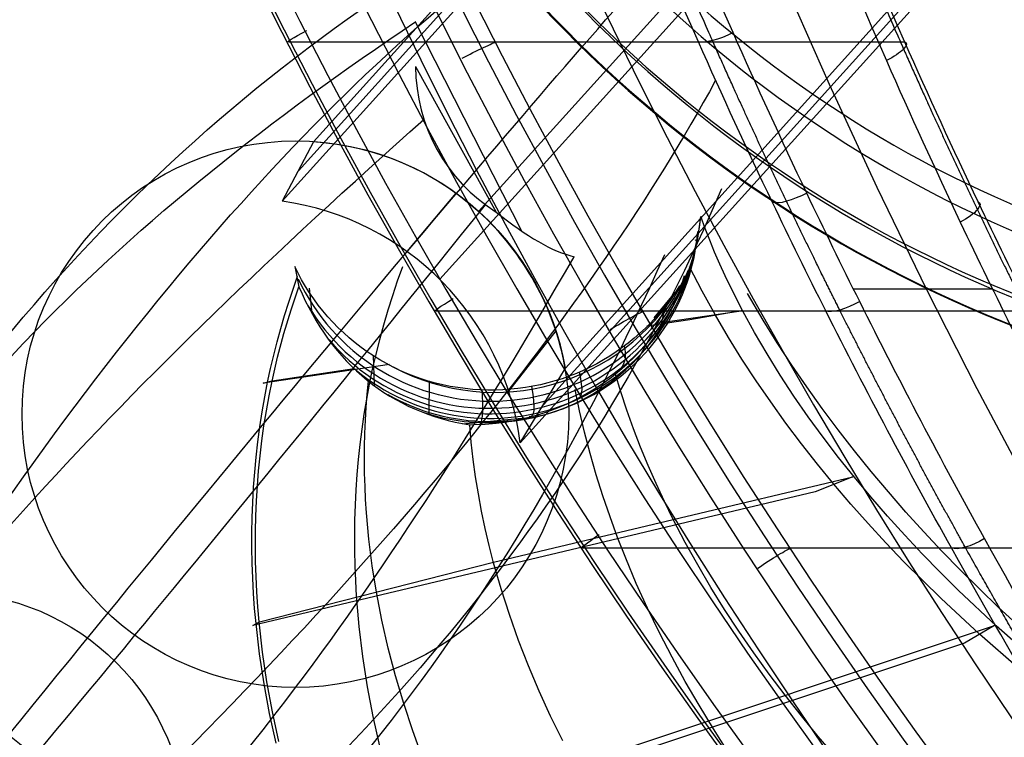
# Model space of a CAD drawing. Header units: millimetres. Extents: x -18.4 to 33.4, y -22 to 35.4.
# Tile 4 of 24: x -13.4 to -7, y -13.7 to -9. Entities that reach past the tile are written whole.
import ezdxf

# ---------------------------------------------------------------- set-up
doc = ezdxf.new("R2010")
doc.units = ezdxf.units.MM
doc.header["$MEASUREMENT"] = 0
doc.layers.add('Predefinito', color=7, linetype='Continuous', true_color=0x000000)

msp = doc.modelspace()

# ---------------------------------------------------------------- linework, layer by layer
at = {"layer": 'Predefinito'}
for p, q in [((27.0917, 32.7613, 0.9869), (-11.6813, -10.2211, -0.0356)), ((-11.5758, -10.0238, 2.7182), (27.0241, 32.7667, 3.7361)), ((26.9682, 32.7851, 6.4856), (-11.4781, -9.8351, 5.4717)), ((-10.6579, -10.7285, -0.0086), (27.6641, 31.7539, 1.002)), ((-10.4054, -10.2879, 5.5), (27.4839, 31.7148, 6.4992)), ((-10.1354, -11.7913, 0.0052), (28.7943, 31.3648, 1.0318)), ((28.6972, 31.3375, 3.7802), (-9.9851, -11.5442, 2.7601)), ((-9.8419, -11.3051, 5.5148), (28.6084, 31.3195, 6.5288)), ((-10.1228, -10.4205, 35.9698), (-10.814, -9.0624, 35.7723)), ((-11.6371, -9.1852, 38.8796), (-8.9785, -9.1852, 29.5707)), ((-10.2867, -9.1852, 39.2493), (-7.6403, -9.1852, 29.9831)), ((-10.8148, -9.3548, 36.2985), (-10.81, -9.3548, 36.2985)), ((-10.8147, -9.3459, 36.2985), (-10.2911, -10.2915, 36.2985)), ((-11.4781, -9.8351, 5.4717), (-11.6813, -10.2211, -0.0356)), ((-10.8689, -10.5472, -0.0142), (-10.5507, -10.1688, 5.4961)), ((-8.9985, -10.4735, 24.7859), (-8.9896, -10.4706, 25.1804)), ((-11.6, -10.6446, 26.5398), (-11.5721, -10.7763, 26.1442)), ((-11.4866, -10.9509, 25.9406), (-11.5047, -10.7859, 26.5626)), ((-7.9724, -10.7902, 29.9601), (-7.0693, -10.7902, 30.2181)), ((-9.2664, -10.9781, 26.9347), (-9.1289, -10.8134, 26.9129)), ((-9.2202, -11.0096, 24.7133), (-8.7014, -10.9324, 24.7946)), ((-9.2167, -11.0079, 24.7131), (-9.1876, -10.8867, 26.9531)), ((-8.7014, -10.9324, 24.7946), (-9.0338, -10.9919, 26.9675)), ((-10.6817, -10.9341, 38.9899), (-8.1513, -10.9341, 30.1301)), ((-9.3302, -10.9341, 39.3556), (-6.8163, -10.9341, 30.5537)), ((-9.0338, -10.9919, 26.9675), (-9.3138, -11.0335, 26.9236)), ((-10.21, -11.4557, 0.0032), (-9.9023, -11.063, 5.5132)), ((-11.0812, -11.4184, 25.2726), (-11.0885, -11.2226, 26.6461)), ((-10.9833, -11.2818, 26.662), (-11.8052, -11.404, 26.5332)), ((-11.7455, -11.3884, 26.1381), (-11.2127, -11.3078, 25.4602)), ((-10.1354, -11.7913, 0.0052), (-9.8419, -11.3051, 5.5148)), ((-11.8052, -11.404, 26.5332), (-11.7455, -11.3884, 26.1381)), ((-10.7268, -11.607, 24.8221), (-10.725, -11.3875, 26.7004)), ((-10.5109, -11.6662, 24.5675), (-10.1035, -11.6277, 24.5625)), ((-10.4636, -11.6736, 24.5124), (-10.4341, -11.6718, 24.5162)), ((-10.308, -12.5667, 24.5099), (-7.9756, -12.0116, 24.796)), ((-7.9756, -12.0116, 24.796), (-8.2206, -12.108, 26.9794)), ((-8.2206, -12.108, 26.9794), (-11.8725, -12.9771, 26.5314)), ((-9.729, -12.4736, 39.0998), (-7.3351, -12.4736, 30.7176)), ((-8.3763, -12.4736, 39.4615), (-6.0039, -12.4736, 31.1548)), ((-11.8294, -12.9532, 26.1345), (-10.308, -12.5667, 24.5099)), ((-11.8725, -12.9771, 26.5314), (-11.8294, -12.9532, 26.1345)), ((-9.776, -13.8837, 24.5174), (-7.0554, -12.9768, 24.8074)), ((-7.0554, -12.9768, 24.8074), (-7.2505, -13.0911, 26.995)), ((-7.2505, -13.0911, 26.995), (-11.5101, -14.511, 26.5409))]:
    msp.add_line(p, q, dxfattribs=at)
at = {"layer": 'Predefinito', "extrusion": (0.854812, 0.457424, 0.245072)}
msp.add_lwpolyline([(-3.1378, 38.609), (-3.1177, 38.5768), (-3.0981, 38.5439), (-3.0792, 38.5104), (-3.0608, 38.4762), (-3.0429, 38.4416), (-3.0256, 38.4065), (-2.9926, 38.3352), (-2.9617, 38.263), (-2.9329, 38.1904), (-2.9061, 38.1178), (-2.8814, 38.0459), (-2.8477, 37.9397), (-2.8162, 37.8308), (-2.787, 37.7196), (-2.7598, 37.6064), (-2.7348, 37.4916), (-2.7117, 37.3755), (-2.6716, 37.1406), (-2.6388, 36.9045), (-2.6132, 36.6699), (-2.5941, 36.4394), (-2.5812, 36.2157), (-2.5725, 35.9311), (-2.5719, 35.6446), (-2.5788, 35.3582), (-2.5931, 35.0738), (-2.6146, 34.7901), (-2.6437, 34.5049), (-2.6805, 34.2206), (-2.7252, 33.9396), (-2.766, 33.723), (-2.8157, 33.4936), (-2.8747, 33.2567), (-2.9077, 33.1371), (-2.9432, 33.0177), (-2.9812, 32.8991), (-3.0218, 32.782), (-3.0649, 32.6671), (-3.1106, 32.555), (-3.159, 32.4465), (-3.1842, 32.3937), (-3.2101, 32.3421), (-3.2367, 32.2918), (-3.2639, 32.2427), (-3.2919, 32.195), (-3.3206, 32.1487), (-3.3536, 32.0987), (-3.3711, 32.0737), (-3.3891, 32.0488), (-3.4078, 32.0241), (-3.4271, 31.9996), (-3.4469, 31.9755), (-3.4673, 31.9519), (-3.4883, 31.9288), (-3.5099, 31.9063), (-3.5321, 31.8845), (-3.5548, 31.8635), (-3.578, 31.8433), (-3.5898, 31.8336), (-3.6018, 31.8242), (-3.6139, 31.8149), (-3.6261, 31.806), (-3.6385, 31.7973), (-3.651, 31.789), (-3.6619, 31.782), (-3.6728, 31.7753), (-3.6838, 31.7689), (-3.6948, 31.7627), (-3.7059, 31.7568), (-3.7169, 31.7512), (-3.7281, 31.7459), (-3.7392, 31.7408), (-3.7504, 31.7361), (-3.7616, 31.7316), (-3.7729, 31.7274), (-3.7842, 31.7236), (-3.7955, 31.72), (-3.8068, 31.7167), (-3.8182, 31.7138), (-3.8296, 31.7111), (-3.841, 31.7088), (-3.8524, 31.7067), (-3.8639, 31.705), (-3.8753, 31.7036), (-3.8868, 31.7026), (-3.8983, 31.7018), (-3.9098, 31.7014), (-3.9214, 31.7014), (-3.9329, 31.7016), (-3.9444, 31.7022), (-3.956, 31.7032), (-3.9676, 31.7045), (-3.9792, 31.7061), (-3.9907, 31.7081), (-4.0023, 31.7105), (-4.0139, 31.7132), (-4.0363, 31.7194), (-4.0492, 31.7236), (-4.062, 31.7283), (-4.0749, 31.7334), (-4.0877, 31.739), (-4.1006, 31.7451), (-4.1134, 31.7516), (-4.1262, 31.7586), (-4.139, 31.7661), (-4.1481, 31.7718), (-4.1571, 31.7776), (-4.1661, 31.7836), (-4.1749, 31.7898), (-4.1837, 31.7962), (-4.1924, 31.8028), (-4.2095, 31.8165), (-4.2264, 31.8308), (-4.2429, 31.8458), (-4.2591, 31.8614), (-4.2749, 31.8776), (-4.2904, 31.8942), (-4.3057, 31.9114), (-4.3206, 31.929), (-4.3351, 31.947), (-4.3494, 31.9654), (-4.3633, 31.9842), (-4.3769, 32.0032), (-4.3902, 32.0226), (-4.4159, 32.0619), (-4.4402, 32.1019), (-4.4633, 32.1422), (-4.4851, 32.1826), (-4.5056, 32.2228), (-4.5248, 32.2624), (-4.5595, 32.3391), (-4.5931, 32.4202), (-4.6247, 32.5031), (-4.6543, 32.5876), (-4.682, 32.673), (-4.7078, 32.7591), (-4.7319, 32.8453), (-4.7747, 33.0164), (-4.8038, 33.1477), (-4.8304, 33.2817), (-4.8546, 33.4179), (-4.8766, 33.5561), (-4.9137, 33.837), (-4.9422, 34.1214), (-4.9626, 34.4066), (-4.9751, 34.6897), (-4.9802, 34.9679), (-4.9783, 35.2384), (-4.9696, 35.5086), (-4.9542, 35.7798), (-4.9321, 36.0506), (-4.9033, 36.3194), (-4.8678, 36.5866), (-4.8243, 36.8556), (-4.7727, 37.1233), (-4.7437, 37.2555), (-4.7125, 37.386)], dxfattribs=at)
at = {"layer": 'Predefinito', "extrusion": (-0.02615, -6.70595e-06, 0.999658)}
msp.add_lwpolyline([(21.6519, 31.2052), (21.6514, 29.4257), (21.6665, 16.7808), (21.6654, 10.4586), (21.568, 7.2991), (21.4787, 5.721), (21.3577, 4.145), (21.2024, 2.5722), (21.01, 1.0034), (20.7787, -0.5602), (20.6447, -1.339), (20.4941, -2.1147), (20.3233, -2.8864), (20.1287, -3.6524), (20.0211, -4.0325), (19.9058, -4.4103), (19.7824, -4.7856), (19.6502, -5.158), (19.5088, -5.5271), (19.3573, -5.892), (19.1951, -6.2523), (19.0217, -6.6072), (18.9306, -6.7825), (18.8364, -6.9562), (18.7391, -7.1282), (18.6386, -7.2983), (18.5349, -7.4664), (18.4279, -7.6324), (18.3175, -7.7962), (18.2037, -7.9577), (18.0863, -8.1167), (17.9655, -8.2729), (17.8411, -8.4264), (17.7132, -8.5769), (17.5818, -8.7244), (17.447, -8.8688), (17.3089, -9.01), (17.1673, -9.1478), (17.0226, -9.2822), (16.8747, -9.4132), (16.7237, -9.5406), (16.5698, -9.6644), (16.4129, -9.7844), (16.2532, -9.9006), (16.0907, -10.0129), (15.9255, -10.1211), (15.7575, -10.2252), (15.587, -10.325), (15.414, -10.4203), (15.2386, -10.5111), (15.0608, -10.5972), (14.8808, -10.6785), (14.6987, -10.7547), (14.5144, -10.8258), (14.3282, -10.8916), (14.1401, -10.9519), (13.9502, -11.0065), (13.7587, -11.0552), (13.5659, -11.0979), (13.3718, -11.1344), (13.1767, -11.1645), (12.9806, -11.188), (12.8822, -11.1973), (12.7837, -11.2048), (12.6851, -11.2105), (12.5864, -11.2145), (12.4877, -11.2167), (12.3889, -11.2172), (12.2901, -11.2158), (12.1914, -11.2126), (12.0928, -11.2076), (11.9943, -11.2008), (11.8959, -11.1921), (11.7977, -11.1816), (11.6998, -11.1691), (11.6021, -11.1548), (11.5046, -11.1386), (11.4075, -11.1205), (11.3101, -11.1003), (11.213, -11.0781), (11.1164, -11.0539), (11.0203, -11.0279), (10.9247, -10.9999), (10.8298, -10.9701), (10.7354, -10.9384), (10.6417, -10.9048)], dxfattribs=at)
at = {"layer": 'Predefinito', "extrusion": (-0.017454, 2.62662e-07, 0.999848)}
msp.add_lwpolyline([(17.6434, 32.1559), (17.6435, 29.5936), (17.6168, 10.2415), (17.512, 7.4788), (17.4209, 6.0996), (17.2963, 4.723), (17.1313, 3.3505), (17.0309, 2.6667), (16.9165, 1.9852), (16.7863, 1.3063), (16.6389, 0.6311), (16.4726, -0.0397), (16.286, -0.7051), (16.0778, -1.3642), (15.9653, -1.6909), (15.847, -2.0156), (15.7228, -2.3381), (15.5926, -2.6582), (15.4565, -2.9758), (15.3142, -3.2907), (15.1659, -3.6029), (15.0114, -3.912), (14.8507, -4.218), (14.6836, -4.5204), (14.5099, -4.8192), (14.3294, -5.1139), (14.1419, -5.4042), (13.9473, -5.6897), (13.7453, -5.9701), (13.5357, -6.2448), (13.3184, -6.5135), (13.0931, -6.7756), (12.8598, -7.0305), (12.6182, -7.2776), (12.4943, -7.398), (12.3683, -7.5162), (12.2403, -7.6322), (12.1101, -7.7458), (11.9778, -7.857), (11.8434, -7.9656), (11.707, -8.0716), (11.5684, -8.1749), (11.4279, -8.2753), (11.2853, -8.3729), (11.1407, -8.4675), (10.9941, -8.559), (10.8206, -8.6617)], dxfattribs=at)
at = {"layer": 'Predefinito', "extrusion": (-0.022106, -7.63506e-05, 0.999756)}
msp.add_lwpolyline([(19.7533, 32.2387), (19.7434, 29.4531), (19.6961, 11.6774), (19.6175, 8.7161), (19.547, 7.2365), (19.4498, 5.7586), (19.3215, 4.2831), (19.158, 2.8111), (18.9548, 1.3438), (18.8351, 0.613), (18.7001, -0.1151), (18.5472, -0.8398), (18.3737, -1.5597), (18.2783, -1.9174), (18.1766, -2.2734), (18.0684, -2.6273), (17.9531, -2.9791), (17.8305, -3.3284), (17.7001, -3.6748), (17.5616, -4.0178), (17.4146, -4.3571), (17.2587, -4.6923), (17.0936, -5.0228), (16.919, -5.348), (16.7347, -5.6675), (16.5404, -5.9805), (16.3359, -6.2864), (16.1215, -6.5845), (16.0105, -6.7306), (15.8971, -6.8745), (15.7812, -7.0162), (15.6629, -7.1558), (15.5423, -7.293), (15.4193, -7.4279), (15.294, -7.5604), (15.1663, -7.6903), (15.0364, -7.8177), (14.9043, -7.9424), (14.7699, -8.0644), (14.6332, -8.1836), (14.4944, -8.2999), (14.3534, -8.4131), (14.2103, -8.5233), (14.0651, -8.6302), (13.9178, -8.7337), (13.7686, -8.8339), (13.6173, -8.9304), (13.464, -9.0233), (13.3089, -9.1124), (13.152, -9.1975), (12.9933, -9.2785), (12.833, -9.3553), (12.6712, -9.4278), (12.5078, -9.4959), (12.3732, -9.5481), (12.2377, -9.5971), (12.1014, -9.6428), (11.9645, -9.6853), (11.8268, -9.7245), (11.6887, -9.7603), (11.55, -9.7927), (11.411, -9.8215)], dxfattribs=at)
at = {"layer": 'Predefinito'}
for points in [[(-8.4289, -8.7839, 29.4668), (-8.1303, -9.461, 29.6641), (-7.8205, -10.1298, 29.8734), (-7.4997, -10.7902, 30.0951), (-7.1704, -11.4377, 30.3284), (-6.8305, -12.0774, 30.5756), (-6.481, -12.7082, 30.8373), (-6.123, -13.3286, 31.1139), (-5.7573, -13.9376, 31.406), (-5.3855, -14.5339, 31.7139), (-5.0087, -15.1167, 32.038), (-4.6284, -15.685, 32.3786), (-4.5908, -15.7429, 32.4259), (-4.5547, -15.7999, 32.4754), (-4.5202, -15.8558, 32.5271), (-4.4871, -15.9106, 32.581), (-4.4556, -15.9643, 32.6369), (-4.4258, -16.0167, 32.6948), (-4.3976, -16.0679, 32.7547)], [(-6.7927, -13.2014, 24.8111), (-7.0451, -12.9791, 24.8074), (-7.2894, -12.7492, 24.804), (-7.4083, -12.6313, 24.8024), (-7.5248, -12.5116, 24.8009), (-7.6389, -12.39, 24.7995), (-7.7503, -12.2665, 24.7982), (-7.8591, -12.1412, 24.7971), (-7.965, -12.0139, 24.796), (-8.0681, -11.8849, 24.7951), (-8.1681, -11.7539, 24.7943), (-8.2648, -11.6213, 24.7937), (-8.358, -11.4869, 24.7932), (-8.4474, -11.351, 24.7931), (-8.5328, -11.2136, 24.7932), (-8.614, -11.0749, 24.7937), (-8.6906, -10.9348, 24.7946), (-8.7681, -10.7827, 24.7959), (-8.8048, -10.7061, 24.7966), (-8.8399, -10.6292, 24.7975), (-8.8735, -10.5522, 24.7986), (-8.9052, -10.4749, 24.8), (-8.935, -10.3976, 24.8016), (-8.9627, -10.3203, 24.8036)], [(-9.1339, -10.8205, 26.9661), (-9.1622, -10.8607, 26.959), (-9.1918, -10.8998, 26.9519), (-9.2227, -10.938, 26.9447), (-9.2549, -10.975, 26.9375), (-9.2883, -11.0109, 26.9301), (-9.3229, -11.0456, 26.9227), (-9.3587, -11.0791, 26.9152), (-9.3956, -11.1114, 26.9077), (-9.4336, -11.1423, 26.9002), (-9.4727, -11.172, 26.8926), (-9.5127, -11.2002, 26.8851), (-9.5537, -11.2271, 26.8775), (-9.5956, -11.2526, 26.8699), (-9.6383, -11.2766, 26.8623), (-9.6819, -11.2991, 26.8547), (-9.7261, -11.3201, 26.8472), (-9.7711, -11.3396, 26.8397), (-9.8168, -11.3576, 26.8322), (-9.863, -11.3739, 26.8248), (-9.9098, -11.3887, 26.8175), (-9.957, -11.4018, 26.8102), (-10.0047, -11.4134, 26.803), (-10.0528, -11.4233, 26.7959), (-10.1012, -11.4315, 26.7889), (-10.1499, -11.4381, 26.782), (-10.1988, -11.443, 26.7752), (-10.2478, -11.4462, 26.7685), (-10.297, -11.4478, 26.7619), (-10.3461, -11.4481, 26.7558), (-10.3952, -11.4466, 26.7495), (-10.4442, -11.4435, 26.7431), (-10.493, -11.4386, 26.7366), (-10.5416, -11.4321, 26.7301), (-10.59, -11.4239, 26.7234), (-10.638, -11.414, 26.7166), (-10.6857, -11.4024, 26.7098), (-10.7329, -11.3892, 26.7029), (-10.7796, -11.3743, 26.696), (-10.8258, -11.3578, 26.689), (-10.8713, -11.3397, 26.6819), (-10.9162, -11.3201, 26.6749), (-10.9604, -11.2989, 26.6678), (-11.0038, -11.2761, 26.6607), (-11.0464, -11.2519, 26.6536), (-11.0881, -11.2262, 26.6465), (-11.1288, -11.1991, 26.6394), (-11.1687, -11.1705, 26.6323), (-11.2075, -11.1406, 26.6252), (-11.2452, -11.1093, 26.6182), (-11.2818, -11.0767, 26.6112), (-11.3173, -11.0429, 26.6043), (-11.3516, -11.0078, 26.5975), (-11.3846, -10.9716, 26.5907), (-11.4164, -10.9342, 26.584), (-11.4468, -10.8957, 26.5773), (-11.4759, -10.8562, 26.5708), (-11.5036, -10.8157, 26.5644), (-11.5299, -10.7742, 26.558), (-11.5548, -10.7319, 26.5518), (-11.5782, -10.6887, 26.5457), (-11.6, -10.6446, 26.5398)], [(-6.8957, -13.2577, 25.9052), (-7.1529, -13.0339, 25.9012), (-7.4026, -12.8023, 25.8974), (-7.6438, -12.5627, 25.8938), (-7.7611, -12.4399, 25.8922), (-7.8759, -12.3152, 25.8906), (-7.9883, -12.1885, 25.8891), (-8.0981, -12.0598, 25.8877), (-8.2052, -11.9291, 25.8864), (-8.3096, -11.7964, 25.8851), (-8.4109, -11.6619, 25.884), (-8.5092, -11.5254, 25.883), (-8.6042, -11.3872, 25.8822), (-8.6957, -11.2472, 25.8816), (-8.7835, -11.1055, 25.8812), (-8.8676, -10.9622, 25.881), (-8.9539, -10.8059, 25.881), (-9.0355, -10.648, 25.8812)], [(-11.7208, -13.7421, 26.3362), (-11.7629, -13.5496, 26.3352), (-11.7987, -13.3558, 26.3342), (-11.8281, -13.1609, 26.3335), (-11.8509, -12.9652, 26.333), (-11.8598, -12.867, 26.3328), (-11.8669, -12.7687, 26.3326), (-11.8723, -12.6703, 26.3325), (-11.8758, -12.5718, 26.3324), (-11.8776, -12.4733, 26.3324), (-11.8776, -12.3747, 26.3324), (-11.8758, -12.2762, 26.3325), (-11.8722, -12.1777, 26.3326), (-11.8667, -12.0793, 26.3328), (-11.8593, -11.981, 26.3331), (-11.8501, -11.883, 26.3333), (-11.839, -11.7851, 26.3337), (-11.826, -11.6874, 26.3341), (-11.8111, -11.59, 26.3345), (-11.7942, -11.4929, 26.3351), (-11.7754, -11.3962, 26.3356), (-11.7566, -11.3088, 26.3362), (-11.7363, -11.2218, 26.3368), (-11.7143, -11.1352, 26.3375), (-11.6908, -11.0489, 26.3382), (-11.6657, -10.9631, 26.3389), (-11.6389, -10.8778, 26.3397), (-11.6107, -10.793, 26.3406), (-11.5808, -10.7087, 26.3415)], [(-11.7031, -13.7297, 26.1378), (-11.7445, -13.5374, 26.1368), (-11.7797, -13.3439, 26.1359), (-11.8084, -13.1494, 26.1353), (-11.8305, -12.954, 26.1348), (-11.8389, -12.8561, 26.1346), (-11.8457, -12.7579, 26.1345), (-11.8506, -12.6597, 26.1344), (-11.8538, -12.5614, 26.1343), (-11.8551, -12.4631, 26.1344), (-11.8547, -12.3647, 26.1344), (-11.8524, -12.2664, 26.1346), (-11.8482, -12.1682, 26.1348), (-11.8422, -12.0701, 26.135), (-11.8344, -11.9721, 26.1353), (-11.8246, -11.8743, 26.1356), (-11.8129, -11.7767, 26.1361), (-11.7992, -11.6793, 26.1365), (-11.7837, -11.5823, 26.1371), (-11.7661, -11.4855, 26.1377), (-11.7466, -11.3892, 26.1384), (-11.7107, -11.2339, 26.1396), (-11.6697, -11.0799, 26.1409), (-11.6235, -10.9273, 26.1425), (-11.5721, -10.7763, 26.1442)], [(-8.0875, -13.8284, 24.6678), (-8.1998, -13.6976, 24.6659), (-8.3093, -13.5649, 24.6641), (-8.4157, -13.4303, 24.6624), (-8.5189, -13.2937, 24.6608), (-8.6189, -13.1553, 24.6593), (-8.7155, -13.0151, 24.6579), (-8.8085, -12.8731, 24.6566), (-8.8978, -12.7295, 24.6554), (-8.9832, -12.5842, 24.6544), (-9.0646, -12.4374, 24.6536), (-9.1418, -12.2892, 24.6529), (-9.199, -12.1726, 24.6525), (-9.2535, -12.0553, 24.6522), (-9.3053, -11.9372, 24.652), (-9.3541, -11.8184, 24.6519), (-9.3999, -11.699, 24.652), (-9.4426, -11.5792, 24.6522), (-9.482, -11.4589, 24.6527), (-9.518, -11.3383, 24.6534)], [(-10.7696, -13.8365, 25.3273), (-10.8334, -13.6605, 25.326), (-10.8919, -13.4829, 25.3249), (-10.9449, -13.304, 25.324), (-10.9921, -13.1237, 25.3232), (-11.0335, -12.9423, 25.3226), (-11.0687, -12.76, 25.3222), (-11.096, -12.589, 25.322), (-11.1176, -12.4174, 25.322), (-11.1334, -12.2454, 25.3221), (-11.1391, -12.1594, 25.3223), (-11.1433, -12.0734, 25.3225), (-11.146, -11.9874, 25.3228), (-11.1471, -11.9015, 25.3231), (-11.1467, -11.8156, 25.3235), (-11.1446, -11.7298, 25.324), (-11.141, -11.6442, 25.3245), (-11.1358, -11.5587, 25.3252), (-11.1289, -11.4735, 25.3259), (-11.1203, -11.3884, 25.3266)], [(-9.8592, -13.7269, 24.5162), (-9.938, -13.566, 24.5149), (-10.0123, -13.4034, 24.5137), (-10.0817, -13.2392, 24.5126), (-10.1462, -13.0736, 24.5117), (-10.2055, -12.9066, 24.511), (-10.2595, -12.7384, 24.5105), (-10.3079, -12.5691, 24.5102), (-10.3365, -12.458, 24.5101), (-10.3626, -12.3465, 24.5101), (-10.3862, -12.2347, 24.5102), (-10.4072, -12.1227, 24.5104), (-10.4255, -12.0105, 24.5107), (-10.441, -11.8982, 24.5111), (-10.4537, -11.7858, 24.5117), (-10.4636, -11.6736, 24.5124)]]:
    msp.add_polyline3d(points, dxfattribs=at)
for centre, radius in [((-11.5952, -11.6047, 5.5), 1.775), ((-13.8544, -14.3131, -31.7143), 1.55)]:
    msp.add_circle(centre, radius, dxfattribs=at)
at = {"layer": 'Predefinito', "extrusion": (0.012751, 0.015229, 0.999803)}
msp.add_circle((-13.7973, -14.2471, -39.4164), 1.4294, dxfattribs=at)
at = {"layer": 'Predefinito', "extrusion": (0.00479, 0.005696, 0.999972)}
msp.add_circle((-14.1143, -14.629, -39.3763), 1.3402, dxfattribs=at)
at = {"layer": 'Predefinito', "extrusion": (-0.27462, -3.95084e-16, 0.961553)}
msp.add_arc((-6.7131, 30.8707, 37.65), 35.1806, 228.23445, 311.76555, dxfattribs=at)
at = {"layer": 'Predefinito', "extrusion": (-0.114715, -6.69234e-09, 0.993398)}
msp.add_arc((-6.7131, 23.881, 39.9574), 34.8296, 228.28866, 311.71133, dxfattribs=at)
at = {"layer": 'Predefinito', "extrusion": (-0.113686, -5.68027e-09, 0.993517)}
msp.add_arc((-6.7131, 23.8379, 40.0951), 34.7933, 228.28673, 311.71327, dxfattribs=at)
at = {"layer": 'Predefinito', "extrusion": (-0.27462, -1.1261e-16, 0.961553)}
msp.add_arc((-6.7131, 32.2707, 37.65), 35.1806, 228.81044, 311.18956, dxfattribs=at)
at = {"layer": 'Predefinito', "extrusion": (-0.113573, -7.01184e-09, 0.99353)}
msp.add_arc((-6.7131, 23.8722, 40.1748), 34.7021, 228.32891, 311.67108, dxfattribs=at)
at = {"layer": 'Predefinito', "extrusion": (-0.112823, 7.42218e-09, 0.993615)}
msp.add_arc((-6.7131, 24.4531, 40.2488), 34.8202, 228.50166, 311.49836, dxfattribs=at)
at = {"layer": 'Predefinito', "extrusion": (-0.111142, -1.26286e-08, 0.993805)}
msp.add_arc((-6.7131, 25.1432, 40.3143), 35.0853, 228.88351, 311.11647, dxfattribs=at)
at = {"layer": 'Predefinito', "extrusion": (-0.111463, -1.53255e-08, 0.993769)}
msp.add_arc((-6.7131, 25.1181, 40.2831), 34.898, 228.84205, 311.15793, dxfattribs=at)
at = {"layer": 'Predefinito', "extrusion": (-0.110453, -1.57858e-08, 0.993881)}
msp.add_arc((-6.7131, 25.0683, 40.1435), 34.8078, 228.83213, 311.16785, dxfattribs=at)
at = {"layer": 'Predefinito', "extrusion": (-0.023333, -5.35549e-16, 0.999728)}
msp.add_arc((3.2003, -3.7174, 7.7878), 6.5041, 288.93681, 338.76588, dxfattribs=at)
at = {"layer": 'Predefinito', "extrusion": (-0.023333, -6.02195e-13, 0.999728)}
msp.add_arc((3.2004, -3.7045, 5.6679), 7.8534, 288.93681, 338.76588, dxfattribs=at)
at = {"layer": 'Predefinito', "extrusion": (-0.023333, 9.02122e-12, 0.999728)}
msp.add_arc((3.2004, -3.715, 7.4075), 7.6762, 288.93681, 338.76588, dxfattribs=at)
at = {"layer": 'Predefinito', "extrusion": (-0.023333, -1.36101e-11, 0.999728)}
msp.add_arc((3.2004, -3.7054, 5.8144), 8.2501, 288.93681, 338.76588, dxfattribs=at)
at = {"layer": 'Predefinito', "extrusion": (-0.023333, -7.51311e-12, 0.999728)}
msp.add_arc((3.2004, -3.7128, 7.0414), 8.2115, 288.93681, 338.76588, dxfattribs=at)
at = {"layer": 'Predefinito', "extrusion": (-0.023333, 8.39356e-12, 0.999728)}
msp.add_arc((3.2004, -3.7093, 6.4678), 8.4144, 288.93681, 338.76588, dxfattribs=at)
at = {"layer": 'Predefinito', "extrusion": (-0.023333, -8.79948e-16, 0.999728)}
msp.add_arc((3.2004, -3.7084, 6.3179), 8.4144, 288.93681, 338.76588, dxfattribs=at)
at = {"layer": 'Predefinito', "extrusion": (-0.023333, 1.48048e-11, 0.999728)}
msp.add_arc((3.2004, -3.7075, 6.168), 8.4144, 288.93681, 338.76588, dxfattribs=at)
at = {"layer": 'Predefinito', "extrusion": (0.998083, 0.008427, -0.061315)}
msp.add_arc((-1371.7637, 90.446, -11.9907), 1364.7025, 354.5213954, 357.5075229, dxfattribs=at)
at = {"layer": 'Predefinito', "extrusion": (0.796343, 0.597809, -0.091993)}
msp.add_arc((-1338.1365, 20.2992, -16.6548), 1337.6709, 357.3851725, 0.5263023, dxfattribs=at)
at = {"layer": 'Predefinito', "extrusion": (0.810567, -0.585608, -0.006625)}
msp.add_arc((-1395.3277, 123.5529, -2.6332), 1385.9223, 353.2617635, 356.1302366, dxfattribs=at)
at = {"layer": 'Predefinito', "extrusion": (-0.453809, 0.889582, -0.051978)}
msp.add_arc((14.3463, 38.7256, -4.9109), 0.2, 345.79972, 73.63421, dxfattribs=at)
at = {"layer": 'Predefinito', "extrusion": (-0.391635, 0.883225, -0.257945)}
msp.add_arc((11.7376, 27.3936, -12.2239), 0.2, 259.38203, 345.31166, dxfattribs=at)
at = {"layer": 'Predefinito', "extrusion": (-0.454068, 0.88951, -0.050936)}
msp.add_arc((13.5321, 38.9708, -5.4987), 0.2, 73.6039, 165.8005, dxfattribs=at)
at = {"layer": 'Predefinito', "extrusion": (-0.390522, 0.882802, -0.261062)}
msp.add_arc((10.8965, 27.5066, -12.9525), 0.2, 165.29863, 259.46437, dxfattribs=at)
at = {"layer": 'Predefinito'}
for centre, radius, start, end in [((-9.6986, -9.3457, 36.2985), 1.1161, 180.0112, 237.93447), ((-11.6327, -11.6308, 5.5), 1.8192, 10.27123, 47.5364)]:
    msp.add_arc(centre, radius, start, end, dxfattribs=at)
at = {"layer": 'Predefinito', "extrusion": (-0.300474, 0.952419, -0.051125)}
msp.add_arc((1396.0636, 102.8808, -7.8427), 1386.7188, 183.0416012, 185.8928908, dxfattribs=at)
at = {"layer": 'Predefinito', "extrusion": (-0.026362, -2.38525e-15, 0.999652)}
msp.add_arc((11.6127, -11.4478, 5.7724), 1.7815, 99.94251, 176.2035, dxfattribs=at)
at = {"layer": 'Predefinito', "extrusion": (0.311909, 0.946037, -0.087903)}
msp.add_arc((1372.7329, 39.1577, -15.0611), 1367.5555, 180.3975619, 183.3395638, dxfattribs=at)
at = {"layer": 'Predefinito', "extrusion": (-0.026362, -5.23235e-16, 0.999652)}
msp.add_arc((12.0171, -11.9314, 0.2724), 1.8138, 97.15316, 171.97367, dxfattribs=at)
at = {"layer": 'Predefinito', "extrusion": (-0.413898, 0.865445, -0.282302)}
msp.add_arc((11.8854, 27.1562, -13.7736), 0.2, 260.42467, 345.46988, dxfattribs=at)
at = {"layer": 'Predefinito', "extrusion": (-0.41242, 0.864966, -0.285908)}
msp.add_arc((11.0598, 27.2365, -14.5546), 0.2, 165.45218, 260.52618, dxfattribs=at)
at = {"layer": 'Predefinito', "extrusion": (0.842442, 0.481096, 0.242568)}
msp.add_arc((-0.5205, 36.5398, -4.816), 3.912, 147.87476, 167.23401, dxfattribs=at)
at = {"layer": 'Predefinito', "extrusion": (-0.116469, -0.083633, 0.989667)}
msp.add_arc((2.1388, -10.7437, 26.4543), 1.5258, 325.40491, 48.227, dxfattribs=at)
at = {"layer": 'Predefinito', "extrusion": (0.964916, 0.22852, 0.129288)}
msp.add_arc((-0.8249, 28.6336, -7.7998), 7.6112, 183.18131, 199.99994, dxfattribs=at)
at = {"layer": 'Predefinito', "extrusion": (0.014892, 0.091848, 0.995662)}
msp.add_arc((8.5468, 14.1055, 23.8299), 1.3518, 69.70544, 184.51722, dxfattribs=at)
at = {"layer": 'Predefinito', "extrusion": (0.009071, 0.094601, 0.995474)}
msp.add_arc((9.3046, 13.5768, 24.1562), 1.3576, 55.67399, 175.21012, dxfattribs=at)
at = {"layer": 'Predefinito', "extrusion": (0.809714, 0.57965, -0.091482)}
msp.add_arc((1337.3601, -40.504, -16.5966), 1342.5396, 176.9191607, 180.008273, dxfattribs=at)
at = {"layer": 'Predefinito', "extrusion": (0.002821, 0.106996, 0.994255)}
msp.add_arc((10.0619, 13.1973, 24.3566), 1.3643, 41.75387, 166.32952, dxfattribs=at)
at = {"layer": 'Predefinito', "extrusion": (4.31809e-05, 0.118707, 0.992929)}
msp.add_arc((10.3302, 13.2125, 24.5277), 1.3722, 30.56744, 160.13947, dxfattribs=at)
at = {"layer": 'Predefinito', "extrusion": (8.34058e-05, 0.124941, 0.992164)}
msp.add_arc((10.3177, 13.3545, 24.7442), 1.3796, 24.81246, 155.37714, dxfattribs=at)
at = {"layer": 'Predefinito', "extrusion": (0.008492, 0.102641, 0.994682)}
msp.add_arc((9.4609, 13.6395, 23.4498), 1.3333, 76.66451, 168.51086, dxfattribs=at)
at = {"layer": 'Predefinito', "extrusion": (0.637387, -0.404874, 0.655603)}
msp.add_arc((-12.4582, 21.0564, 14.1274), 3.1265, 155.40842, 195.96611, dxfattribs=at)
at = {"layer": 'Predefinito', "extrusion": (-0.002475, 0.126077, 0.992017)}
msp.add_arc((10.4982, 13.1493, 25.0563), 1.3847, 60.50706, 149.12516, dxfattribs=at)
at = {"layer": 'Predefinito', "extrusion": (-0.503391, 0.862134, -0.057635)}
msp.add_arc((14.5434, 38.7388, -6.2968), 0.2, 346.23317, 73.48393, dxfattribs=at)
at = {"layer": 'Predefinito', "extrusion": (-0.428408, 0.852435, -0.299704)}
msp.add_arc((11.9995, 26.9639, -14.8586), 0.2, 261.22704, 345.58032, dxfattribs=at)
at = {"layer": 'Predefinito', "extrusion": (-0.503688, 0.862043, -0.056404)}
msp.add_arc((13.7662, 38.9784, -6.946), 0.2, 73.44297, 166.23416, dxfattribs=at)
at = {"layer": 'Predefinito', "extrusion": (0.362752, 0.92957, -0.065655)}
msp.add_arc((38.9015, 24.3435, -15.5725), 34.1834, 177.3434, 181.09839, dxfattribs=at)
at = {"layer": 'Predefinito', "extrusion": (0.878347, 0.475929, -0.044706)}
msp.add_arc((6.2235, 24.3248, -15.1592), 11.6888, 170.80827, 181.79989, dxfattribs=at)
at = {"layer": 'Predefinito', "extrusion": (0.937385, 0.346348, -0.036774)}
msp.add_arc((2.8817, 24.3472, -14.3741), 10.2944, 169.14921, 181.63256, dxfattribs=at)
at = {"layer": 'Predefinito', "extrusion": (0.969317, 0.244169, -0.028383)}
msp.add_arc((8.8352, 23.5841, -13.6211), 17.6207, 170.8921, 178.17689, dxfattribs=at)
at = {"layer": 'Predefinito', "extrusion": (-0.546989, 0.834795, -0.062615)}
msp.add_arc((14.7794, 38.7498, -7.5394), 0.2, 346.66535, 73.31379, dxfattribs=at)
at = {"layer": 'Predefinito', "extrusion": (-0.45772, 0.820739, -0.341878)}
msp.add_arc((12.2878, 26.4127, -17.3818), 0.2, 263.34679, 345.82142, dxfattribs=at)
at = {"layer": 'Predefinito', "extrusion": (-0.547322, 0.834683, -0.061185)}
msp.add_arc((14.0392, 38.9842, -8.2414), 0.2, 73.26054, 166.66655, dxfattribs=at)
at = {"layer": 'Predefinito'}
for points, knots in [([(-5.3113, -15.7365, 32.3759), (-5.484, -15.4842, 32.2192), (-5.6557, -15.2277, 32.0679), (-5.8259, -14.9673, 31.9219), (-6.3467, -14.1704, 31.4748), (-6.8532, -13.3371, 31.0761), (-7.3351, -12.4736, 30.7176), (-7.6159, -11.9703, 30.5086), (-7.8885, -11.4568, 30.3133), (-8.1513, -10.9341, 30.1301), (-8.2687, -10.7007, 30.0483), (-8.5518, -10.1238, 29.8536), (-8.8226, -9.5365, 29.6729), (-8.9785, -9.1852, 29.5707), (-9.5057, -7.997, 29.2247), (-9.9804, -6.77, 28.9327), (-10.3939, -5.514, 28.6852), (-10.8174, -4.2275, 28.4314), (-11.177, -2.9106, 28.2255), (-11.4672, -1.5735, 28.0619), (-11.7601, -0.2244, 27.897), (-11.9825, 1.1453, 27.7753), (-12.1314, 2.5254, 27.6942), (-12.2814, 3.9143, 27.6126), (-12.3568, 5.3136, 27.5721), (-12.3568, 6.713, 27.5721), (-12.3568, 8.1124, 27.5721), (-12.2814, 9.5118, 27.6126), (-12.1315, 10.9007, 27.6942), (-11.9825, 12.2808, 27.7753), (-11.7602, 13.6505, 27.897), (-11.4672, 14.9997, 28.0619), (-11.1769, 16.3368, 28.2255), (-10.8173, 17.6537, 28.4315), (-10.3938, 18.9402, 28.6852), (-10.1859, 19.5718, 28.8097), (-9.9626, 20.196, 28.9454), (-9.7248, 20.8117, 29.0935), (-9.4897, 21.4204, 29.24), (-9.2406, 22.0207, 29.3987), (-8.9785, 22.6113, 29.5707), (-8.6639, 23.3205, 29.7772), (-8.1306, 24.433, 30.1382), (-7.5557, 25.5043, 30.5534), (-7.335, 25.8997, 30.7176), (-6.8532, 26.7633, 31.0761), (-6.3467, 27.5966, 31.4748), (-5.8259, 28.3934, 31.9218), (-5.6557, 28.6538, 32.0679), (-5.484, 28.9103, 32.2192), (-5.3113, 29.1626, 32.3759)], [2.753276, 2.753276, 2.753276, 2.753276, 3.778769, 3.778769, 3.778769, 6.917338, 6.917338, 6.917338, 8.746357, 8.746357, 8.746357, 9.563103, 10.749383, 10.749383, 10.749383, 14.762321, 14.762321, 14.762321, 18.872857, 18.872857, 18.872857, 23.020406, 23.020406, 23.020406, 27.194641, 27.194641, 27.194641, 31.368889, 31.368889, 31.368889, 35.516537, 35.516537, 35.516537, 39.627138, 39.627138, 39.627138, 41.645019, 41.645019, 41.645019, 43.639947, 43.639947, 43.639947, 46.035004, 47.472099, 47.472099, 47.472099, 50.610569, 50.610569, 50.610569, 51.636087, 51.636087, 51.636087, 51.636087]), ([(-5.1125, -15.685, 32.2404), (-5.2837, -15.4313, 32.0828), (-5.454, -15.1736, 31.9309), (-5.6228, -14.9122, 31.7843), (-6.1394, -14.112, 31.3355), (-6.6421, -13.2767, 30.9359), (-7.1206, -12.4125, 30.5769), (-7.3994, -11.9089, 30.3677), (-7.6701, -11.3953, 30.1723), (-7.9311, -10.873, 29.9891), (-8.0477, -10.6398, 29.9072), (-8.3289, -10.0634, 29.7125), (-8.5979, -9.4769, 29.532), (-8.7527, -9.1263, 29.4297), (-9.2764, -7.9401, 29.084), (-9.7481, -6.7161, 28.7924), (-10.1589, -5.4644, 28.5453), (-10.5797, -4.182, 28.292), (-10.937, -2.8699, 28.0865), (-11.2255, -1.5381, 27.9233), (-11.5166, -0.1942, 27.7588), (-11.7376, 1.1697, 27.6374), (-11.8856, 2.5438, 27.5565), (-12.0346, 3.9267, 27.4751), (-12.1096, 5.3199, 27.4348), (-12.1096, 6.713, 27.4347), (-12.1096, 8.1062, 27.4348), (-12.0346, 9.4994, 27.4751), (-11.8856, 10.8823, 27.5565), (-11.7376, 12.2564, 27.6374), (-11.5166, 13.6204, 27.7588), (-11.2255, 14.9642, 27.9233), (-10.937, 16.296, 28.0865), (-10.5796, 17.6082, 28.2921), (-10.1588, 18.8906, 28.5453), (-9.9523, 19.52, 28.6696), (-9.7304, 20.1425, 28.8051), (-9.4941, 20.7566, 28.953), (-9.2606, 21.3637, 29.0993), (-9.013, 21.9627, 29.2578), (-8.7527, 22.5524, 29.4297), (-8.4402, 23.2603, 29.6362), (-7.9104, 24.3715, 29.997), (-7.3396, 25.443, 30.4126), (-7.1205, 25.8387, 30.577), (-6.6421, 26.7029, 30.936), (-6.1395, 27.5381, 31.3355), (-5.6228, 28.3383, 31.7843), (-5.454, 28.5997, 31.9309), (-5.2837, 28.8574, 32.0828), (-5.1125, 29.1111, 32.2404)], [2.753276, 2.753276, 2.753276, 2.753276, 3.778769, 3.778769, 3.778769, 6.917338, 6.917338, 6.917338, 8.746357, 8.746357, 8.746357, 9.563103, 10.749383, 10.749383, 10.749383, 14.762321, 14.762321, 14.762321, 18.872857, 18.872857, 18.872857, 23.020406, 23.020406, 23.020406, 27.194641, 27.194641, 27.194641, 31.368889, 31.368889, 31.368889, 35.516537, 35.516537, 35.516537, 39.627138, 39.627138, 39.627138, 41.645019, 41.645019, 41.645019, 43.639947, 43.639947, 43.639947, 46.035004, 47.472099, 47.472099, 47.472099, 50.610569, 50.610569, 50.610569, 51.636087, 51.636087, 51.636087, 51.636087]), ([(-4.2639, 29.1111, 32.4827), (-4.378, 28.9383, 32.3761), (-4.4917, 28.7636, 32.2722), (-4.6048, 28.5873, 32.1707), (-5.1234, 27.7784, 31.7054), (-5.6296, 26.9333, 31.2925), (-6.1119, 26.0583, 30.9224), (-6.7003, 24.9912, 30.4713), (-7.253, 23.88, 30.0829), (-7.7576, 22.7339, 29.7443), (-8.0203, 22.1375, 29.5683), (-8.2702, 21.5316, 29.4061), (-8.506, 20.9174, 29.2566), (-8.7444, 20.2962, 29.1053), (-8.9685, 19.6667, 28.967), (-9.1772, 19.0299, 28.8403), (-9.3931, 18.3707, 28.7089), (-9.7856, 17.0583, 28.4755), (-10.1113, 15.721, 28.288), (-10.2546, 15.0586, 28.2064), (-10.5488, 13.6994, 28.0388), (-10.7721, 12.3198, 27.9154), (-10.9217, 10.93, 27.8331), (-11.0722, 9.5312, 27.7504), (-11.1481, 8.1221, 27.7094), (-11.148, 6.713, 27.7093), (-11.1481, 5.3039, 27.7094), (-11.0722, 3.8948, 27.7504), (-10.9217, 2.4961, 27.8331), (-10.7721, 1.1063, 27.9154), (-10.5488, -0.2733, 28.0388), (-10.2546, -1.6324, 28.2064), (-10.1113, -2.2949, 28.288), (-9.7857, -3.6321, 28.4755), (-9.3932, -4.9445, 28.7089), (-9.1772, -5.6037, 28.8402), (-8.7623, -6.8701, 29.0924), (-8.286, -8.1081, 29.3902), (-7.7576, -9.3078, 29.7443), (-7.6021, -9.6609, 29.8485), (-7.3307, -10.2543, 30.0336), (-7.0472, -10.8372, 30.2333), (-6.9289, -11.0747, 30.3178), (-6.6656, -11.6032, 30.506), (-6.3928, -12.1227, 30.7069), (-6.1119, -12.6321, 30.9224), (-5.6296, -13.5071, 31.2925), (-5.1234, -14.3523, 31.7054), (-4.6048, -15.1611, 32.1707), (-4.4917, -15.3375, 32.2722), (-4.378, -15.5122, 32.3761), (-4.2639, -15.685, 32.4827)], [2.746565, 2.746565, 2.746565, 2.746565, 3.440352, 3.440352, 3.440352, 6.621498, 6.621498, 6.621498, 10.500667, 10.500667, 10.500667, 12.519153, 12.519153, 12.519153, 14.560549, 14.560549, 14.560549, 16.673963, 18.718535, 18.718535, 18.718535, 22.9137, 22.9137, 22.9137, 27.135698, 27.135698, 27.135698, 31.357685, 31.357685, 31.357685, 35.552743, 35.552743, 35.552743, 37.597352, 39.710682, 39.710682, 39.710682, 43.770668, 43.770668, 43.770668, 44.965839, 45.797859, 45.797859, 45.797859, 47.649748, 47.649748, 47.649748, 50.830984, 50.830984, 50.830984, 51.524749, 51.524749, 51.524749, 51.524749]), ([(-4.1655, 28.9088, 32.7032), (-4.279, 28.7389, 32.5976), (-4.3922, 28.567, 32.4945), (-4.5047, 28.3934, 32.3939), (-5.0208, 27.5974, 31.9326), (-5.5243, 26.7639, 31.5226), (-6.0039, 25.8997, 31.1548), (-6.589, 24.8459, 30.7065), (-7.1386, 23.7463, 30.3201), (-7.6403, 22.6113, 29.9831), (-7.9014, 22.0207, 29.8079), (-8.1498, 21.4204, 29.6465), (-8.3842, 20.8117, 29.4976), (-8.6213, 20.1961, 29.3471), (-8.8441, 19.5718, 29.2093), (-9.0515, 18.9402, 29.0831), (-9.2662, 18.2864, 28.9523), (-9.6563, 16.9844, 28.7198), (-9.9801, 15.6572, 28.5331), (-10.1226, 14.9997, 28.4517), (-10.4149, 13.6506, 28.2848), (-10.637, 12.2808, 28.1619), (-10.7856, 10.9007, 28.0799), (-10.9353, 9.5118, 27.9975), (-11.0107, 8.1124, 27.9566), (-11.0107, 6.713, 27.9566), (-11.0107, 5.3137, 27.9566), (-10.9353, 3.9143, 27.9975), (-10.7856, 2.5254, 28.0799), (-10.637, 1.1453, 28.1619), (-10.4149, -0.2244, 28.2848), (-10.1226, -1.5735, 28.4517), (-9.9801, -2.2311, 28.5331), (-9.6564, -3.5583, 28.7198), (-9.2662, -4.8602, 28.9523), (-9.0515, -5.514, 29.0831), (-8.639, -6.7701, 29.3341), (-8.1655, -7.9973, 29.6307), (-7.6403, -9.1852, 29.9831), (-7.4857, -9.535, 30.0868), (-7.2159, -10.1224, 30.271), (-6.934, -10.6992, 30.4696), (-6.8163, -10.9341, 30.5537), (-6.5546, -11.4569, 30.7409), (-6.2832, -11.9705, 30.9407), (-6.0039, -12.4736, 31.1548), (-5.5243, -13.3378, 31.5226), (-5.0208, -14.1712, 31.9326), (-4.5047, -14.9673, 32.3939), (-4.3922, -15.1409, 32.4945), (-4.279, -15.3127, 32.5976), (-4.1655, -15.4827, 32.7032)], [2.746565, 2.746565, 2.746565, 2.746565, 3.440352, 3.440352, 3.440352, 6.621498, 6.621498, 6.621498, 10.500667, 10.500667, 10.500667, 12.519153, 12.519153, 12.519153, 14.560549, 14.560549, 14.560549, 16.673963, 18.718535, 18.718535, 18.718535, 22.9137, 22.9137, 22.9137, 27.135698, 27.135698, 27.135698, 31.357685, 31.357685, 31.357685, 35.552743, 35.552743, 35.552743, 37.597352, 39.710682, 39.710682, 39.710682, 43.770668, 43.770668, 43.770668, 44.965839, 45.797859, 45.797859, 45.797859, 47.649748, 47.649748, 47.649748, 50.830984, 50.830984, 50.830984, 51.524749, 51.524749, 51.524749, 51.524749]), ([(-15.6597, -14.4088, -39.0051), (-15.5529, -14.2185, -36.5752), (-14.8774, -13.066, -21.758), (-13.6226, -11.17, 3.2242), (-11.7579, -9.6868, 25.6721), (-10.8128, -9.0541, 35.7529)], [3.044705, 3.044705, 3.044705, 3.044705, 10.381815, 47.786265, 78.250932, 78.250932, 78.250932, 78.250932]), ([(-15.6591, -15.2796, -38.9916), (-15.5524, -15.1158, -36.5662), (-14.8771, -14.1083, -21.7534), (-13.6133, -12.3642, 3.4067), (-11.7276, -10.5491, 26.0357), (-10.7615, -9.6899, 36.2985)], [3.058327, 3.058327, 3.058327, 3.058327, 10.381815, 47.786265, 78.800545, 78.800545, 78.800545, 78.800545]), ([(-15.1368, -16.0013, -38.9874), (-15.0145, -15.8594, -36.5633), (-14.2526, -14.9717, -21.752), (-12.8899, -13.3646, 3.4067), (-11.1969, -11.2831, 26.0357), (-10.3603, -10.2448, 36.2985)], [3.062598, 3.062598, 3.062598, 3.062598, 10.381815, 47.786265, 78.800545, 78.800545, 78.800545, 78.800545]), ([(-14.296, -16.275, -38.9939), (-14.1483, -16.1411, -36.5677), (-13.2467, -15.2986, -21.7542), (-11.7482, -13.7677, 3.012), (-10.3897, -11.6364, 25.2497), (-9.7859, -10.5815, 35.1189)], [3.055973, 3.055973, 3.055973, 3.055973, 10.381815, 47.786265, 77.612316, 77.612316, 77.612316, 77.612316])]:
    msp.add_open_spline(points, degree=3, knots=knots, dxfattribs=at)
for points, weights, knots in [([(-5.225, -15.7381, 32.2786), (-5.3977, -15.4846, 32.1203), (-5.569, -15.2275, 31.9679), (-5.7386, -14.9671, 31.821), (-6.2616, -14.1638, 31.3682), (-6.7662, -13.3301, 30.9681), (-7.2456, -12.4689, 30.6089), (-7.5268, -11.9639, 30.3983), (-7.7988, -11.4501, 30.2021), (-8.0609, -10.9279, 30.0183), (-8.1782, -10.6942, 29.9361), (-8.4613, -10.1163, 29.7403), (-8.7316, -9.5291, 29.559), (-8.8871, -9.1781, 29.4564), (-9.4153, -7.9857, 29.1079), (-9.8886, -6.76, 28.8157), (-10.3009, -5.5066, 28.5678), (-10.7247, -4.218, 28.3129), (-11.0834, -2.9027, 28.1068), (-11.3731, -1.5677, 27.943), (-11.666, -0.2179, 27.7775), (-11.8879, 1.1501, 27.6557), (-12.0365, 2.5286, 27.5745), (-12.1863, 3.9171, 27.4927), (-12.2617, 5.3147, 27.4523), (-12.2617, 6.713, 27.4522), (-12.2617, 8.1113, 27.4523), (-12.1863, 9.509, 27.4927), (-12.0365, 10.8975, 27.5745), (-11.8879, 12.276, 27.6557), (-11.666, 13.644, 27.7775), (-11.3731, 14.9938, 27.943), (-11.0834, 16.3289, 28.1068), (-10.7246, 17.6442, 28.3129), (-10.3009, 18.9328, 28.5678), (-10.0934, 19.5637, 28.6926), (-9.8704, 20.1877, 28.8286), (-9.6326, 20.8041, 28.9775), (-9.3981, 21.4121, 29.1243), (-9.1493, 22.0123, 29.2834), (-8.8871, 22.6042, 29.4564), (-8.5734, 23.3123, 29.6634), (-8.0419, 24.4233, 30.0251), (-7.4664, 25.4985, 30.4435), (-7.2456, 25.8951, 30.6089), (-6.7662, 26.7563, 30.9681), (-6.2616, 27.5899, 31.3682), (-5.7386, 28.3932, 31.821), (-5.569, 28.6537, 31.9679), (-5.3977, 28.9107, 32.1203), (-5.225, 29.1642, 32.2786)], [0.894166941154, 0.892306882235, 0.890543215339, 0.888872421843, 0.883760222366, 0.879509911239, 0.875992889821, 0.873942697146, 0.872138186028, 0.870539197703, 0.869827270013, 0.868167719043, 0.866695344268, 0.865886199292, 0.863147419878, 0.861123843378, 0.859599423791, 0.857999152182, 0.856834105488, 0.855967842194, 0.855092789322, 0.854507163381, 0.854121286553, 0.853735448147, 0.853554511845, 0.853553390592, 0.853554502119, 0.853735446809, 0.854121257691, 0.854507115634, 0.855092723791, 0.85596798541, 0.856834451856, 0.85799950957, 0.859598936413, 0.860365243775, 0.861257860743, 0.862305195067, 0.863340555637, 0.864526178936, 0.865887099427, 0.867533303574, 0.870496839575, 0.874378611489, 0.875992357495, 0.879510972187, 0.883761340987, 0.888872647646, 0.890543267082, 0.892306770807, 0.894166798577], [2.753276, 2.753276, 2.753276, 2.753276, 3.778769, 3.778769, 3.778769, 6.917338, 6.917338, 6.917338, 8.746357, 8.746357, 8.746357, 9.563103, 10.749383, 10.749383, 10.749383, 14.762321, 14.762321, 14.762321, 18.872857, 18.872857, 18.872857, 23.020406, 23.020406, 23.020406, 27.194641, 27.194641, 27.194641, 31.368889, 31.368889, 31.368889, 35.516537, 35.516537, 35.516537, 39.627138, 39.627138, 39.627138, 41.645019, 41.645019, 41.645019, 43.639947, 43.639947, 43.639947, 46.035004, 47.472099, 47.472099, 47.472099, 50.610569, 50.610569, 50.610569, 51.636087, 51.636087, 51.636087, 51.636087]), ([(-4.1525, 28.9944, 32.5509), (-4.2666, 28.8233, 32.4454), (-4.3805, 28.6499, 32.3422), (-4.494, 28.4746, 32.2414), (-5.0094, 27.6784, 31.7835), (-5.5176, 26.8372, 31.3716), (-6.0021, 25.9635, 31.0021), (-6.5868, 24.9098, 30.5565), (-7.1407, 23.8025, 30.1686), (-7.6461, 22.659, 29.8307), (-7.9078, 22.0669, 29.6559), (-8.1574, 21.464, 29.4944), (-8.393, 20.8522, 29.3454), (-8.6307, 20.2351, 29.1951), (-8.8544, 19.6085, 29.0573), (-9.0627, 18.9742, 28.9309), (-9.2779, 18.3189, 28.8003), (-9.6692, 17.0136, 28.5679), (-9.9943, 15.6814, 28.381), (-10.1373, 15.0217, 28.2996), (-10.4304, 13.6701, 28.1329), (-10.6533, 12.2958, 28.0098), (-10.8025, 10.9115, 27.9278), (-10.9525, 9.5196, 27.8454), (-11.0282, 8.116, 27.8045), (-11.0281, 6.713, 27.8045), (-11.0282, 5.3101, 27.8045), (-10.9525, 3.9065, 27.8454), (-10.8024, 2.5146, 27.9278), (-10.6533, 1.1303, 28.0098), (-10.4303, -0.244, 28.133), (-10.1373, -1.5955, 28.2996), (-9.9943, -2.2552, 28.381), (-9.6693, -3.5874, 28.5679), (-9.278, -4.8927, 28.8003), (-9.0627, -5.548, 28.9309), (-8.6481, -6.8105, 29.1824), (-8.1717, -8.0441, 29.4797), (-7.6461, -9.2329, 29.8307), (-7.4907, -9.5844, 29.9345), (-7.2194, -10.175, 30.1188), (-6.9366, -10.7538, 30.3172), (-6.8185, -10.9896, 30.4011), (-6.5549, -11.5161, 30.5886), (-6.2821, -12.0328, 30.7886), (-6.0021, -12.5373, 31.0021), (-5.5175, -13.411, 31.3716), (-5.0094, -14.2523, 31.7835), (-4.494, -15.0485, 32.2414), (-4.3805, -15.2238, 32.3422), (-4.2666, -15.3971, 32.4454), (-4.1525, -15.5683, 32.5509)], [0.808181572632, 0.809783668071, 0.811308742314, 0.812763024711, 0.819425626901, 0.824629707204, 0.828840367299, 0.833975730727, 0.837554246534, 0.840468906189, 0.841976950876, 0.843271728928, 0.84439298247, 0.845526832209, 0.8464820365, 0.847296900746, 0.848145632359, 0.849607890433, 0.850643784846, 0.851087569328, 0.851989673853, 0.85258543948, 0.852977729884, 0.853369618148, 0.853552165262, 0.853553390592, 0.853552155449, 0.85336961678, 0.852977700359, 0.852585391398, 0.85198960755, 0.851087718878, 0.850644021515, 0.84960823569, 0.848145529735, 0.847296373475, 0.845673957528, 0.84350308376, 0.840469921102, 0.83957744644, 0.837932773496, 0.836054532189, 0.835228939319, 0.833389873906, 0.831286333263, 0.82883985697, 0.824631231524, 0.819426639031, 0.812763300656, 0.811308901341, 0.809783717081, 0.808181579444], [2.746565, 2.746565, 2.746565, 2.746565, 3.440352, 3.440352, 3.440352, 6.621498, 6.621498, 6.621498, 10.500667, 10.500667, 10.500667, 12.519153, 12.519153, 12.519153, 14.560549, 14.560549, 14.560549, 16.673963, 18.718535, 18.718535, 18.718535, 22.9137, 22.9137, 22.9137, 27.135698, 27.135698, 27.135698, 31.357685, 31.357685, 31.357685, 35.552743, 35.552743, 35.552743, 37.597352, 39.710682, 39.710682, 39.710682, 43.770668, 43.770668, 43.770668, 44.965839, 45.797859, 45.797859, 45.797859, 47.649748, 47.649748, 47.649748, 50.830984, 50.830984, 50.830984, 51.524749, 51.524749, 51.524749, 51.524749])]:
    msp.add_rational_spline(points, weights, degree=3, knots=knots, dxfattribs=at)

doc.saveas('drawing.dxf')
